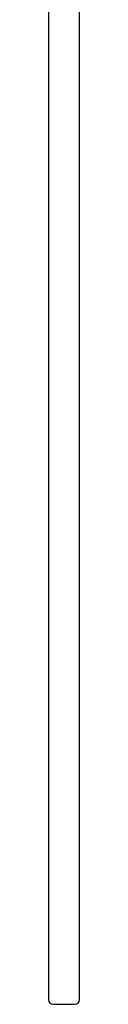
# Model space of a CAD drawing. Header units: metres. Extents: x 15.2 to 54.2, y -39.7 to 1.1.
# Tile 133 of 256: x 34.7624 to 34.7764, y -32.5418 to -32.0978. Entities that reach past the tile are written whole.
import ezdxf

# ---------------------------------------------------------------- set-up
doc = ezdxf.new("R2010")
doc.units = ezdxf.units.M
doc.header["$MEASUREMENT"] = 0
doc.layers.add('2D', color=252, linetype='Continuous')

# ---------------------------------------------------------------- blocks, each defined once
blk = doc.blocks.new('2D_QYOS_600')
for p, q in [((-0.00003, -1.859), (-0.00003, -2.743)), ((-0.00003, -1.859), (-0.00003, -2.743)), ((0.01397, -2.743), (0.01397, -1.859)), ((0.01397, -2.743), (0.01397, -1.859)), ((0.00197, -2.745), (0.01197, -2.745)), ((0.00197, -2.745), (0.01197, -2.745))]:
    blk.add_line(p, q)
for centre, start, end in [((0.00197, -2.743), 180, 270), ((0.00197, -2.743), 180, 270), ((0.01197, -2.743), 270, 0), ((0.01197, -2.743), 270, 0)]:
    blk.add_arc(centre, 0.002, start, end)
blk = doc.blocks.new('dc7d80b7-aa83-45a4-9c07-b2b317e7a196')
at = {"layer": '2D'}
blk.add_blockref('2D_QYOS_600', (-1.22, 1.42932), dxfattribs=at)

msp = doc.modelspace()

# ---------------------------------------------------------------- block references
msp.add_blockref('dc7d80b7-aa83-45a4-9c07-b2b317e7a196', (35.98244, -31.22609))

doc.saveas('drawing.dxf')
